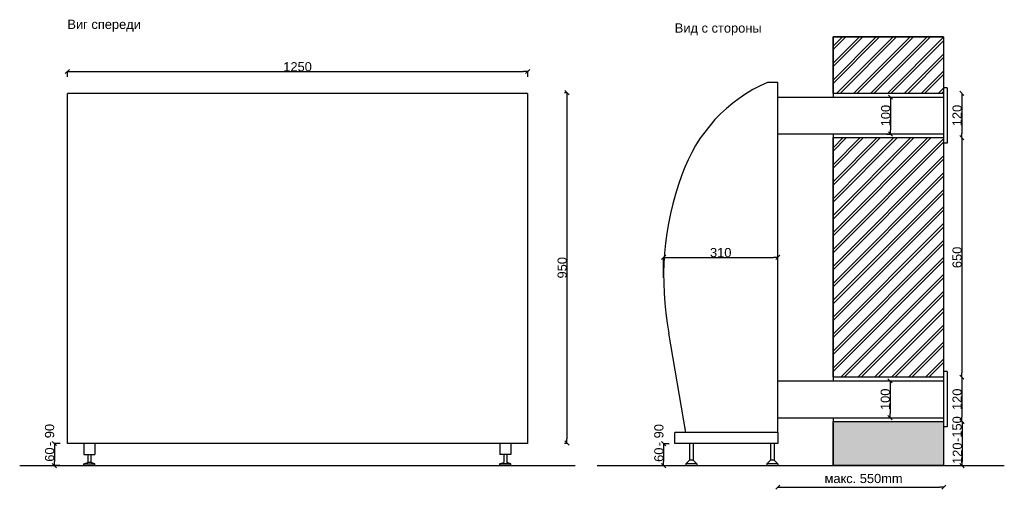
# Model space of a CAD drawing. Extents: x -130 to 2545, y -124 to 3094.
# Tile 1 of 2: x -130 to 2545, y -124 to 1150. Entities that reach past the tile are written whole.
import ezdxf

# ---------------------------------------------------------------- set-up
doc = ezdxf.new("R2010")
doc.units = 0
doc.header["$MEASUREMENT"] = 0
doc.linetypes.add('Hustě  tečkovaná', pattern=[3.75, 1.25, -2.5])
for name, color, linetype in [('Oblouky a kružnice', 7, 'Continuous'), ('Osa(ISO)', 7, 'Continuous'), ('Textové bloky', 7, 'Continuous'), ('Viditelné hrany(ISO)', 7, 'Continuous'), ('Výplně', 7, 'Continuous'), ('Čáry', 7, 'Continuous')]:
    doc.layers.add(name, color=color, linetype=linetype)
doc.styles.add('GENERATED_STYLE_1', font='ARIAL.ttf')
doc.styles.add('GENERATED_STYLE_2', font='ARIAL.ttf')
doc.dimstyles.new('Peter', dxfattribs={"dimtxt": 25, "dimasz": 11.4, "dimexe": 0.18, "dimexo": 0, "dimgap": 0.09, "dimtad": 1, "dimdec": 0, "dimlfac": 0.9995, "dimzin": 0, "dimdsep": 46, "dimtxsty": 'GENERATED_STYLE_1', "dimblk": 'ARROWHEAD_6', "dimblk1": 'ARROWHEAD_6', "dimblk2": 'ARROWHEAD_6', "dimcen": 0.09, "dimclrd": 7, "dimclre": 7, "dimclrt": 7, "dimazin": 0, "dimtfac": 1, "dimtdec": 4, "dimtmove": 0, "dimatfit": 0, "dimfxl": 1, "dimtolj": 1, "dimtzin": 0, "dimarcsym": 0})
pattern_1 = [(45, (0, 0), (-22.98097, 22.98097), []), (45, (-4.596, 4.596), (-22.98097, 22.98097), [])]

# ---------------------------------------------------------------- blocks, each defined once
blk = doc.blocks.new('ARROWHEAD_6')
at = {"color": 0, "linetype": 'Continuous'}
for p, q in [((0, 0), (-1, 0)), ((-0.5, -0.5), (0.5, 0.5))]:
    blk.add_line(p, q, dxfattribs=at)
blk = doc.blocks.new('*D80')
at = {"color": 7, "linetype": 'Continuous', "lineweight": -2}
for p, q in [((-20, 0), (-35.6, 0)), ((-35.4, -11.4), (-35.4, -48.5)), ((-20.9, -59.9), (-35.6, -59.9))]:
    blk.add_line(p, q, dxfattribs=at)
at = {"layer": 'Defpoints', "color": 0}
for p in [(-20, 0), (-35.4, -59.9), (-20.9, -59.9)]:
    blk.add_point(p, dxfattribs=at)
at = {"color": 7, "lineweight": -2, "xscale": 11.4, "yscale": 11.4, "zscale": 11.4}
for p, rotation in [((-35.4, 0), 90), ((-35.4, -59.9), 270)]:
    blk.add_blockref('ARROWHEAD_6', p, dxfattribs=dict(at, rotation=rotation))
at = {"color": 7, "linetype": 'Continuous', "lineweight": 0, "insert": (-48.2, -30), "char_height": 25, "attachment_point": 5, "rotation": 90, "style": 'GENERATED_STYLE_1'}
blk.add_mtext('\\A1;60', dxfattribs=at)
blk = doc.blocks.new('*D81')
at = {"color": 7, "linetype": 'Continuous', "lineweight": -2}
for p, q in [((1350.4, 952.3), (1357.3, 952.3)), ((1357.1, 940.9), (1357.1, 12.8)), ((1350.6, 1.4), (1357.3, 1.4))]:
    blk.add_line(p, q, dxfattribs=at)
at = {"layer": 'Defpoints', "color": 0}
for p in [(1350.4, 952.3), (1350.6, 1.4), (1357.1, 1.4)]:
    blk.add_point(p, dxfattribs=at)
at = {"color": 7, "lineweight": -2, "xscale": 11.4, "yscale": 11.4, "zscale": 11.4}
for p, rotation in [((1357.1, 952.3), 90), ((1357.1, 1.4), 270)]:
    blk.add_blockref('ARROWHEAD_6', p, dxfattribs=dict(at, rotation=rotation))
at = {"color": 7, "linetype": 'Continuous', "lineweight": 0, "insert": (1344.3, 476.9), "char_height": 25, "attachment_point": 5, "rotation": 90, "style": 'GENERATED_STYLE_1'}
blk.add_mtext('\\A1;950', dxfattribs=at)
blk = doc.blocks.new('*D82')
at = {"color": 7, "linetype": 'Continuous', "lineweight": -2}
for p, q in [((0, 994.6), (0, 1009.6)), ((11.4, 1009.4), (1239.2, 1009.4)), ((1250.6, 994.7), (1250.6, 1009.6))]:
    blk.add_line(p, q, dxfattribs=at)
at = {"layer": 'Defpoints', "color": 0}
for p in [(0, 994.6), (1250.6, 1009.4), (1250.6, 994.7)]:
    blk.add_point(p, dxfattribs=at)
at = {"color": 7, "lineweight": -2, "xscale": 11.4, "yscale": 11.4, "zscale": 11.4, "rotation": 180}
blk.add_blockref('ARROWHEAD_6', (0, 1009.4), dxfattribs=at)
at = {"color": 7, "lineweight": -2, "xscale": 11.4, "yscale": 11.4, "zscale": 11.4}
blk.add_blockref('ARROWHEAD_6', (1250.6, 1009.4), dxfattribs=at)
at = {"color": 7, "linetype": 'Continuous', "lineweight": 0, "insert": (625.3, 1022.2), "char_height": 25, "attachment_point": 5, "style": 'GENERATED_STYLE_1'}
blk.add_mtext('\\A1;1250', dxfattribs=at)
blk = doc.blocks.new('HATCH_3', base_point=(87.2, 4806.7))
at = {"layer": 'Výplně'}
blk.add_hatch(color=11, dxfattribs=at).paths.add_polyline_path([(87.2, 4806.7), (87.2, 4926.7), (387.2, 4926.7), (387.2, 4806.7)], flags=0)
at = {"layer": 'Výplně', "color": 7, "linetype": 'Continuous'}
blk.add_lwpolyline([(87.2, 4806.7), (87.2, 4926.7), (387.2, 4926.7), (387.2, 4806.7)], close=True, dxfattribs=at)
blk = doc.blocks.new('HATCH_4', base_point=(387.2, 5696.7))
at = {"layer": 'Výplně'}
h = blk.add_hatch(dxfattribs=at)
h.set_pattern_fill('zdivo cihelné', color=11, scale=6.5, angle=45, style=0, pattern_type=0)
h.set_pattern_definition(pattern_1)
h.paths.add_polyline_path([(387.2, 5696.7), (387.2, 5046.7), (87.2, 5046.7), (87.2, 5696.7)], flags=0)
at = {"layer": 'Výplně', "color": 7, "linetype": 'Continuous'}
blk.add_lwpolyline([(387.2, 5696.7), (387.2, 5046.7), (87.2, 5046.7), (87.2, 5696.7)], close=True, dxfattribs=at)
blk = doc.blocks.new('HATCH_5', base_point=(387.2, 5816.7))
at = {"layer": 'Výplně'}
h = blk.add_hatch(dxfattribs=at)
h.set_pattern_fill('zdivo cihelné', color=11, scale=6.5, angle=45, style=0, pattern_type=0)
h.set_pattern_definition(pattern_1)
h.paths.add_polyline_path([(387.2, 5816.7), (87.2, 5816.7), (87.2, 5970.3), (387.2, 5970.3)], flags=0)
at = {"layer": 'Výplně', "color": 7, "linetype": 'Continuous'}
blk.add_lwpolyline([(387.2, 5816.7), (87.2, 5816.7), (87.2, 5970.3), (387.2, 5970.3)], close=True, dxfattribs=at)
blk = doc.blocks.new('*D190')
at = {"color": 7, "linetype": 'Continuous', "lineweight": -2}
for p, q in [((2430.09, 950), (2429.91, 950)), ((2430.09, 938.6), (2430.09, 841.4)), ((2430.09, 830), (2429.91, 830))]:
    blk.add_line(p, q, dxfattribs=at)
at = {"layer": 'Defpoints', "color": 0}
for p in [(2430.09, 950), (2430.09, 830), (2430.09, 830)]:
    blk.add_point(p, dxfattribs=at)
at = {"color": 7, "lineweight": -2, "xscale": 11.4, "yscale": 11.4, "zscale": 11.4}
for p, rotation in [((2430.09, 950), 90), ((2430.09, 830), 270)]:
    blk.add_blockref('ARROWHEAD_6', p, dxfattribs=dict(at, rotation=rotation))
at = {"color": 7, "linetype": 'Continuous', "lineweight": 0, "insert": (2417.2375, 890), "char_height": 25, "attachment_point": 5, "rotation": 90, "style": 'GENERATED_STYLE_1'}
blk.add_mtext('\\A1;120', dxfattribs=at)
blk = doc.blocks.new('*D191')
at = {"color": 7, "linetype": 'Continuous', "lineweight": -2}
for p, q in [((2429.91, 830), (2430.27, 830)), ((2430.09, 818.6), (2430.09, 191.4)), ((2429.91, 180), (2430.27, 180))]:
    blk.add_line(p, q, dxfattribs=at)
at = {"layer": 'Defpoints', "color": 0}
for p in [(2429.91, 830), (2429.91, 180), (2430.09, 180)]:
    blk.add_point(p, dxfattribs=at)
at = {"color": 7, "lineweight": -2, "xscale": 11.4, "yscale": 11.4, "zscale": 11.4}
for p, rotation in [((2430.09, 830), 90), ((2430.09, 180), 270)]:
    blk.add_blockref('ARROWHEAD_6', p, dxfattribs=dict(at, rotation=rotation))
at = {"color": 7, "linetype": 'Continuous', "lineweight": 0, "insert": (2417.2375, 505), "char_height": 25, "attachment_point": 5, "rotation": 90, "style": 'GENERATED_STYLE_1'}
blk.add_mtext('\\A1;650', dxfattribs=at)
blk = doc.blocks.new('*D192')
at = {"color": 7, "linetype": 'Continuous', "lineweight": -2}
for p, q in [((2430.27, 180), (2429.91, 180)), ((2430.09, 168.6), (2430.09, 71.4)), ((2430.27, 60), (2429.91, 60))]:
    blk.add_line(p, q, dxfattribs=at)
at = {"layer": 'Defpoints', "color": 0}
for p in [(2430.27, 180), (2430.09, 60), (2430.27, 60)]:
    blk.add_point(p, dxfattribs=at)
at = {"color": 7, "lineweight": -2, "xscale": 11.4, "yscale": 11.4, "zscale": 11.4}
for p, rotation in [((2430.09, 180), 90), ((2430.09, 60), 270)]:
    blk.add_blockref('ARROWHEAD_6', p, dxfattribs=dict(at, rotation=rotation))
at = {"color": 7, "linetype": 'Continuous', "lineweight": 0, "insert": (2417.2375, 120), "char_height": 25, "attachment_point": 5, "rotation": 90, "style": 'GENERATED_STYLE_1'}
blk.add_mtext('\\A1;120', dxfattribs=at)
blk = doc.blocks.new('*D193')
at = {"color": 7, "linetype": 'Continuous', "lineweight": -2}
for p, q in [((2429.9, 60), (2430.7, 60)), ((2430.6, 48.6), (2430.6, -48.6)), ((2429.9, -60), (2430.7, -60))]:
    blk.add_line(p, q, dxfattribs=at)
at = {"layer": 'Defpoints', "color": 0}
for p in [(2429.9, 60), (2429.9, -60), (2430.6, -60)]:
    blk.add_point(p, dxfattribs=at)
at = {"color": 7, "lineweight": -2, "xscale": 11.4, "yscale": 11.4, "zscale": 11.4}
for p, rotation in [((2430.6, 60), 90), ((2430.6, -60), 270)]:
    blk.add_blockref('ARROWHEAD_6', p, dxfattribs=dict(at, rotation=rotation))
at = {"color": 7, "linetype": 'Continuous', "lineweight": 0, "insert": (2417.7, -26.4), "char_height": 25, "attachment_point": 5, "rotation": 90, "style": 'GENERATED_STYLE_1'}
blk.add_mtext('\\A1;120', dxfattribs=at)
blk = doc.blocks.new('*D196')
at = {"color": 7, "linetype": 'Continuous', "lineweight": -2}
for p, q in [((1635.2, -0.4), (1619.7, -0.4)), ((1619.9, -11.8), (1619.9, -48.9)), ((1634.4, -60.3), (1619.7, -60.3))]:
    blk.add_line(p, q, dxfattribs=at)
at = {"layer": 'Defpoints', "color": 0}
for p in [(1635.2, -0.4), (1619.9, -60.3), (1634.4, -60.3)]:
    blk.add_point(p, dxfattribs=at)
at = {"color": 7, "lineweight": -2, "xscale": 11.4, "yscale": 11.4, "zscale": 11.4}
for p, rotation in [((1619.9, -0.4), 90), ((1619.9, -60.3), 270)]:
    blk.add_blockref('ARROWHEAD_6', p, dxfattribs=dict(at, rotation=rotation))
at = {"color": 7, "linetype": 'Continuous', "lineweight": 0, "insert": (1607, -30.4), "char_height": 25, "attachment_point": 5, "rotation": 90, "style": 'GENERATED_STYLE_1'}
blk.add_mtext('\\A1;60', dxfattribs=at)
blk = doc.blocks.new('*D209')
at = {"color": 7, "linetype": 'Continuous', "lineweight": -2}
for p, q in [((2224.9, 939.8), (2236.4, 939.8)), ((2236.2, 928.4), (2236.2, 851.2)), ((2224.9, 839.8), (2236.4, 839.8))]:
    blk.add_line(p, q, dxfattribs=at)
at = {"layer": 'Defpoints', "color": 0}
for p in [(2224.9, 939.8), (2224.9, 839.8), (2236.2, 839.8)]:
    blk.add_point(p, dxfattribs=at)
at = {"color": 7, "lineweight": -2, "xscale": 11.4, "yscale": 11.4, "zscale": 11.4}
for p, rotation in [((2236.2, 939.8), 90), ((2236.2, 839.8), 270)]:
    blk.add_blockref('ARROWHEAD_6', p, dxfattribs=dict(at, rotation=rotation))
at = {"color": 7, "linetype": 'Continuous', "lineweight": 0, "insert": (2223.3, 889.8), "char_height": 25, "attachment_point": 5, "rotation": 90, "style": 'GENERATED_STYLE_1'}
blk.add_mtext('\\A1;100', dxfattribs=at)
blk = doc.blocks.new('*D212')
at = {"color": 7, "linetype": 'Continuous', "lineweight": -2}
for p, q in [((2223.7, 170), (2235.2, 170)), ((2235, 158.6), (2235, 81.4)), ((2223.7, 70), (2235.2, 70))]:
    blk.add_line(p, q, dxfattribs=at)
at = {"layer": 'Defpoints', "color": 0}
for p in [(2223.7, 170), (2223.7, 70), (2235, 70)]:
    blk.add_point(p, dxfattribs=at)
at = {"color": 7, "lineweight": -2, "xscale": 11.4, "yscale": 11.4, "zscale": 11.4}
for p, rotation in [((2235, 170), 90), ((2235, 70), 270)]:
    blk.add_blockref('ARROWHEAD_6', p, dxfattribs=dict(at, rotation=rotation))
at = {"color": 7, "linetype": 'Continuous', "lineweight": 0, "insert": (2222.1, 120), "char_height": 25, "attachment_point": 5, "rotation": 90, "style": 'GENERATED_STYLE_1'}
blk.add_mtext('\\A1;100', dxfattribs=at)
blk = doc.blocks.new('*D222')
at = {"color": 7, "linetype": 'Continuous', "lineweight": -2}
for p, q in [((1619.8, 449.2), (1619.8, 505.2)), ((1631.2, 505), (1918.6, 505)), ((1930, 449.2), (1930, 505.2))]:
    blk.add_line(p, q, dxfattribs=at)
at = {"layer": 'Defpoints', "color": 0}
for p in [(1930, 505), (1619.8, 449.2), (1930, 449.2)]:
    blk.add_point(p, dxfattribs=at)
at = {"color": 7, "lineweight": -2, "xscale": 11.4, "yscale": 11.4, "zscale": 11.4, "rotation": 180}
blk.add_blockref('ARROWHEAD_6', (1619.8, 505), dxfattribs=at)
at = {"color": 7, "lineweight": -2, "xscale": 11.4, "yscale": 11.4, "zscale": 11.4}
blk.add_blockref('ARROWHEAD_6', (1930, 505), dxfattribs=at)
at = {"color": 7, "linetype": 'Continuous', "lineweight": 0, "insert": (1774.9, 517.9), "char_height": 25, "attachment_point": 5, "style": 'GENERATED_STYLE_1'}
blk.add_mtext('\\A1;310', dxfattribs=at)
blk = doc.blocks.new('*D224')
at = {"color": 7, "linetype": 'Continuous', "lineweight": -2}
for p, q in [((1930, -118.5), (1930, -118.3)), ((1941.4, -118.5), (2369.8, -118.5)), ((2381.2, -118.5), (2381.2, -118.3))]:
    blk.add_line(p, q, dxfattribs=at)
at = {"layer": 'Defpoints', "color": 0}
for p in [(1930, -118.5), (2381.2, -118.5), (2381.2, -118.5)]:
    blk.add_point(p, dxfattribs=at)
at = {"color": 7, "lineweight": -2, "xscale": 11.4, "yscale": 11.4, "zscale": 11.4, "rotation": 180}
blk.add_blockref('ARROWHEAD_6', (1930, -118.5), dxfattribs=at)
at = {"color": 7, "lineweight": -2, "xscale": 11.4, "yscale": 11.4, "zscale": 11.4}
blk.add_blockref('ARROWHEAD_6', (2381.2, -118.5), dxfattribs=at)
at = {"color": 7, "linetype": 'Continuous', "lineweight": 0, "insert": (2155.6, -118.4), "char_height": 0.0001, "attachment_point": 5, "style": 'GENERATED_STYLE_1'}
blk.add_mtext('\\A1;451', dxfattribs=at)

msp = doc.modelspace()

# ---------------------------------------------------------------- linework, layer by layer
at = {"layer": 'Oblouky a kružnice', "color": 7, "linetype": 'Continuous'}
for centre, radius, start, end in [((2071.9, 589.4), 426, 113.5115, 160.8796), ((2433.8, 449.2), 814, 159.8995, 190.611)]:
    msp.add_arc(centre, radius, start, end, dxfattribs=at)
at = {"layer": 'Osa(ISO)', "color": 7, "linetype": 'Continuous'}
for p, q in [((45, 0), (45, -30)), ((75, 0), (75, -30)), ((1175, 0), (1175, -30)), ((1205, 0), (1205, -30)), ((45, -30), (75, -30)), ((45, -55), (56, -51.6)), ((56, -30), (56, -51.6)), ((64, -51.6), (56, -51.6)), ((64, -30), (64, -51.6)), ((75, -55), (64, -51.6)), ((1205, -30), (1175, -30)), ((1175, -55), (1186, -51.6)), ((1186, -30), (1186, -51.6)), ((1194, -30), (1194, -51.6)), ((1205, -55), (1194, -51.6)), ((45, -60), (45, -55)), ((45, -55), (75, -55)), ((45, -60), (75, -60)), ((75, -60), (75, -55)), ((1175, -60), (1175, -55)), ((1205, -55), (1175, -55)), ((1205, -60), (1175, -60)), ((1205, -60), (1205, -55))]:
    msp.add_line(p, q, dxfattribs=at)
at = {"layer": 'Viditelné hrany(ISO)', "color": 7, "linetype": 'Continuous'}
for p, q in [((1250, 950), (0, 950)), ((0, 949.8), (0, 950)), ((0, 716), (0, 949.8)), ((1250, 950), (1250, 949.8)), ((1250, 949.8), (1250, 716)), ((0, 450), (0, 716)), ((1250, 716), (1250, 450)), ((0, 1.4), (0, 450)), ((1250, 450), (1250, 1.4)), ((0, 0), (0, 1.4)), ((1250, 0), (0, 0)), ((1250, 1.4), (1250, 0))]:
    msp.add_line(p, q, dxfattribs=at)
at = {"layer": 'Čáry', "color": 7, "linetype": 'Continuous'}
for p, q in [((2380, 1103.6), (2080, 1103.6)), ((2080, 1103.6), (2080, 940)), ((2380, 1103.6), (2380, -60)), ((1930, 980), (1902, 980)), ((1930, 30), (1930, 980)), ((2390, 965), (2380, 965)), ((2390, 965), (2390, 815)), ((1930, 940), (2380, 940)), ((1930, 840), (2380, 840)), ((2080, 840), (2080, 170)), ((2390, 815), (2380, 815)), ((1680, 30), (1633.7, 299.3)), ((2390, 195), (2380, 195)), ((2390, 195), (2390, 45)), ((1930, 170), (2380, 170)), ((1930, 70), (2380, 70)), ((2080, 70), (2080, -60)), ((1650, 0), (1650, 30)), ((1930, 30), (1650, 30)), ((1930, 30), (1930, 0)), ((2390, 45), (2380, 45)), ((1930, 0), (1650, 0)), ((1690, 0), (1690, -45)), ((1700, 0), (1700, -45)), ((1910, 0), (1910, -45)), ((1920, 0), (1920, -45)), ((1680, -55), (1690, -45)), ((1700, -45), (1690, -45)), ((1710, -55), (1700, -45)), ((1900, -55), (1910, -45)), ((1920, -45), (1910, -45)), ((1930, -55), (1920, -45)), ((-129.6, -60), (1379.6, -60)), ((1438.9, -60), (2545.3, -60)), ((1710, -55), (1680, -55)), ((1680, -55), (1680, -60)), ((1710, -55), (1710, -60)), ((1930, -55), (1900, -55)), ((1900, -55), (1900, -60)), ((1930, -55), (1930, -60))]:
    msp.add_line(p, q, dxfattribs=at)
at = {"layer": 'Čáry', "color": 7, "linetype": 'Hustě  tečkovaná'}
msp.add_line((1886.5, 0), (1856.5, 0), dxfattribs=at)

# ---------------------------------------------------------------- block references
at = {"layer": 'Výplně', "color": 7, "linetype": 'Continuous'}
for name, p in [('HATCH_5', (2380, 950)), ('HATCH_4', (2380, 830))]:
    msp.add_blockref(name, p, dxfattribs=at)
at = {"layer": 'Výplně', "color": 11, "linetype": 'Continuous'}
msp.add_blockref('HATCH_3', (2080, -60), dxfattribs=at)

# ---------------------------------------------------------------- texts
at = {"linetype": 'Continuous', "lineweight": 0, "char_height": 61.635, "attachment_point": 1, "rotation": 90, "style": 'GENERATED_STYLE_2'}
for s, insert, width in [('{\\H0.405612x;-150}', (2404.4, 4.1), 90.403), ('{\\H0.405612x;- 90}', (-61, -7), 75.503), ('{\\H0.405612x;- 90}', (1594.3, -7.4), 75.503)]:
    msp.add_mtext(s, dxfattribs=dict(at, insert=insert, width=width))
at = {"linetype": 'Continuous', "lineweight": 0, "insert": (2163.1, -95), "char_height": 61.635, "width": 298.84, "attachment_point": 5, "style": 'GENERATED_STYLE_2'}
msp.add_mtext('{\\H0.405612x;макс. 550mm}', dxfattribs=at)
at = {"layer": 'Textové bloky', "color": 7, "char_height": 25, "width": 291.06, "attachment_point": 1, "style": 'GENERATED_STYLE_1'}
for s, insert in [('{Виг спереди}', (0, 1150)), ('{Вид с стороны}', (1650, 1140))]:
    msp.add_mtext(s, dxfattribs=dict(at, insert=insert))

# ---------------------------------------------------------------- dimensions: what is measured, and where the dimension line sits
at = {"linetype": 'Continuous', "lineweight": 0}
for base, p1, p2, picture, middle in [((1250.6, 1009.4), (0, 994.6), (1250.6, 994.7), '*D82', (625.3, 1022.2)), ((1930, 505), (1619.8, 449.2), (1930, 449.2), '*D222', (1774.9, 517.9))]:
    dim = msp.add_linear_dim(base=base, p1=p1, p2=p2, dimstyle='Peter', dxfattribs=at)
    dim.commit()
    dim.dimension.update_dxf_attribs({"geometry": picture, "text_midpoint": middle})
for base, p1, p2, picture, middle in [((1357.1, 1.4), (1350.4, 952.3), (1350.6, 1.4), '*D81', (1344.3, 476.9)), ((2236.2, 839.8), (2224.9, 939.8), (2224.9, 839.8), '*D209', (2223.3, 889.8)), ((2430.1, 830), (2430.1, 950), (2430.1, 830), '*D190', (2417.2, 890)), ((2430.1, 180), (2429.9, 830), (2429.9, 180), '*D191', (2417.2, 505)), ((2235, 70), (2223.7, 170), (2223.7, 70), '*D212', (2222.1, 120))]:
    dim = msp.add_linear_dim(base=base, p1=p1, p2=p2, angle=90, dimstyle='Peter', dxfattribs=at)
    dim.commit()
    dim.dimension.update_dxf_attribs({"geometry": picture, "text_midpoint": middle})
for base, p1, p2, picture, middle in [((2430.1, 60), (2430.3, 180), (2430.3, 60), '*D192', (2430.1, 120)), ((2430.6, -60), (2429.9, 60), (2429.9, -60), '*D193', (2430.6, -26.4)), ((-35.4, -59.9), (-20, 0), (-20.9, -59.9), '*D80', (-35.4, -30)), ((1619.9, -60.3), (1635.2, -0.4), (1634.4, -60.3), '*D196', (1619.9, -30.4))]:
    dim = msp.add_linear_dim(base=base, p1=p1, p2=p2, angle=90, dimstyle='Peter', dxfattribs=at)
    dim.commit()
    dim.dimension.update_dxf_attribs({"geometry": picture, "text_midpoint": middle, "dimtype": 160})
dim = msp.add_linear_dim(base=(2381.2, -118.5), p1=(1930, -118.5), p2=(2381.2, -118.5), dimstyle='Peter', override={"dimtxt": 0.0001}, dxfattribs=at)
dim.commit()
dim.dimension.update_dxf_attribs({"geometry": '*D224', "text_midpoint": (2155.6, -118.4)})

doc.saveas('drawing.dxf')
